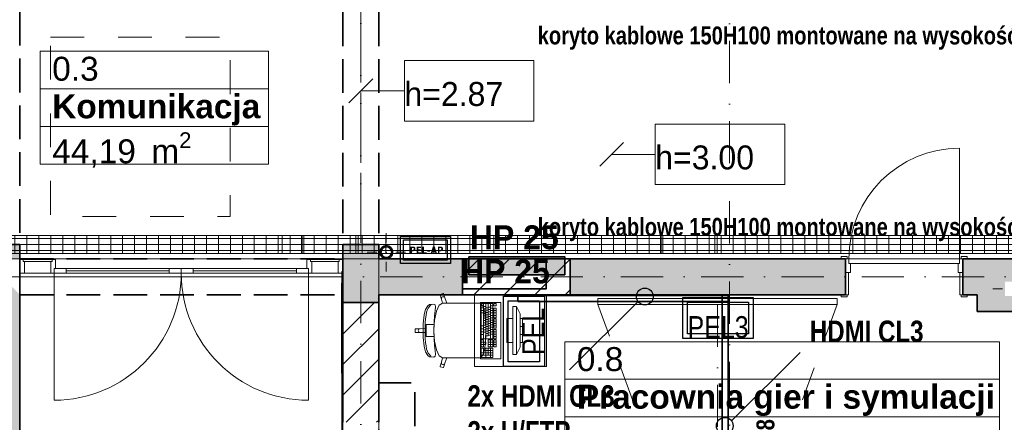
# Model space of a CAD drawing. Header units: millimetres. Extents: x 82175 to 237000, y 24756 to 471700.
# Tile 198 of 256: x 107440 to 115666, y 377434 to 380799. Entities that reach past the tile are written whole.
import ezdxf
from ezdxf.enums import TextEntityAlignment as Align
from ezdxf.lldxf.tags import DXFTag

# ---------------------------------------------------------------- set-up
doc = ezdxf.new("R2010")
doc.units = ezdxf.units.MM
for name, pattern in [('Krawędzie ukryte', [3.912222, 2.822222, -1.09]), ('Kropki i Kreski', [6.702778, 3.527778, -1.763889, 0, -1.411111]), ('Przerywana', [5.644444, 2.822222, -2.822222])]:
    doc.linetypes.add(name, pattern=pattern)
for name, color, linetype, lineweight in [('!! kanał podpoaraperowy z gniazdami', 6, 'Continuous', 35), ('#_EL - opis', 7, 'Continuous', 20), ('#EL-IT', 4, 'Continuous', 35), ('2DE_PRO_Cblf304L', 30, 'Continuous', 15), ('CP_DETAL', 33, 'Continuous', 9), ('\xa0♦EL - Gniazda', 1, 'Continuous', 35), ('\xa0♦IT - HDMI', 1, 'Continuous', 35), ('\xa0♦IT - opis', 3, 'SOLID', 30)]:
    doc.layers.add(name, color=color, linetype=linetype, lineweight=lineweight)
for name, color, linetype in [('#EL - PELAP', 196, 'Continuous'), ('#EL - Teletechnika', 3, 'Continuous'), ('- strefy pomieszczeń', 8, 'Continuous'), ('2D - Ogólne', 8, 'Continuous'), ('Drzwi Archicad', 8, 'Continuous'), ('Instalacje - Went_Klim', 8, 'Continuous'), ('Instalacje - Wod_Kan', 8, 'Continuous'), ('Konstrukcja - Belki', 8, 'Continuous'), ('Konstrukcja - Siatka mod', 8, 'Continuous'), ('Konstrukcja - Stropy', 8, 'Continuous'), ('Konstrukcja - Ściany działowe', 8, 'Continuous'), ('Konstrukcja - Ściany nośne wew..P', 8, 'Continuous'), ('Opisy - Etykiety', 8, 'Continuous'), ('Opisy - Tekst', 8, 'Continuous'), ('PIONY INST', 8, 'Continuous'), ('Wnętrze - Umeblowanie', 8, 'Continuous')]:
    doc.layers.add(name, color=color, linetype=linetype)
doc.styles.add('CP_ATTR', font='ARIAL.TTF')
doc.styles.add('OP_100', font='ARIALN.TTF', dxfattribs={"width": 0.8, "height": 20})
doc.styles.get("Standard").update_dxf_attribs({"font": 'arial.ttf'})
doc.styles.add('STYL_AUTOMATYCZNY_1', font='arial.ttf')
doc.styles.add('STYL_AUTOMATYCZNY_2', font='arial.ttf')
doc.styles.add('STYL_AUTOMATYCZNY_5', font='txt')
doc.styles.add('STYL_AUTOMATYCZNY_9', font='txt')
tags = doc.linetypes.add('SOLID', pattern=[10, 10, 0]).pattern_tags.tags
tags[6:7] = [DXFTag(74, 4), DXFTag(75, 0), DXFTag(340, '0'), DXFTag(46, 0.0), DXFTag(50, 0.0), DXFTag(44, 0.0), DXFTag(45, 0.0)]
tags[4:5] = [DXFTag(74, 4), DXFTag(75, 0), DXFTag(340, '0'), DXFTag(46, 0.0), DXFTag(50, 0.0), DXFTag(44, 0.0), DXFTag(45, 0.0)]
pattern_1 = [(45, (-135208.59, 662558.78), (-127.27922, 127.27922), [])]

# ---------------------------------------------------------------- blocks, each defined once
blk = doc.blocks.new('PEl 2')
at = {"layer": '#EL - Teletechnika', "color": 1, "lineweight": 30}
blk.add_lwpolyline([(53978.4, 11970.9), (53390.4, 11970.9), (53390.4, 12311.9), (53978.4, 12311.9)], close=True, dxfattribs=at)
at = {"layer": '#EL - Teletechnika', "color": 7, "lineweight": 30}
blk.add_lwpolyline([(53939, 12010.2), (53429.7, 12010.2), (53429.7, 12272.5), (53939, 12272.5)], close=True, dxfattribs=at)
at = {"layer": '#EL - Teletechnika', "color": 1, "insert": (53684.4, 12064.5), "char_height": 20.791, "attachment_point": 5, "line_spacing_factor": 0.4}
blk.add_mtext('\\fArial Narrow|b0|i0;{\\H8.7679950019x;\\A1;PEL}\\A1;\\fTahoma|b1|i0|c238;\\P', dxfattribs=at)
blk = doc.blocks.new('pel3')
at = {"layer": '#EL - Teletechnika', "color": 1, "lineweight": 30}
blk.add_lwpolyline([(294, 0), (-294, 0), (-294, 341), (294, 341)], close=True, dxfattribs=at)
at = {"layer": '#EL - Teletechnika', "color": 7, "lineweight": 30}
blk.add_lwpolyline([(254.6, 39.3), (-254.6, 39.3), (-254.6, 301.7), (254.6, 301.7)], close=True, dxfattribs=at)
at = {"layer": '#EL - Teletechnika', "color": 1, "insert": (0, 93.7), "char_height": 20.791, "attachment_point": 5, "line_spacing_factor": 0.4}
blk.add_mtext('\\fArial Narrow|b0|i0;{\\H8.7679950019x;\\A1;PEL3}\\A1;\\fTahoma|b1|i0|c238;\\P', dxfattribs=at)
blk = doc.blocks.new('16C009C')
blk.add_lwpolyline([(-39.6, -170.5), (-404.1, -170.5), (-404.1, 0), (-39.6, 0)], close=True)
at = {"insert": (-72.6, -86.7), "char_height": 60, "width": 184.866, "attachment_point": 6}
blk.add_mtext('\\fTahoma|b1|i0|c238;\\A1;PEL-AP', dxfattribs=at)
blk = doc.blocks.new('pel-ap')
at = {"layer": '#EL - PELAP', "color": 2}
blk.add_lwpolyline([(208.5, -209.4), (-209.7, -209.4), (-209.7, 14.9), (208.5, 14.9)], close=True, dxfattribs=at)
at = {"layer": '#EL - PELAP', "color": 2, "rotation": 359.9999999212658}
blk.add_blockref('16C009C', (221.2, -12), dxfattribs=at)
blk = doc.blocks.new('2Dcblfmark100')
at = {"color": 3}
for p, q in [((-10, -50), (-10, 50)), ((10, -50), (10, 50))]:
    blk.add_line(p, q, dxfattribs=at)
blk = doc.blocks.new('2dcblf_korcf105v_b150_h105_5dp5760')
at = {"layer": 'CP_DETAL'}
h = blk.add_hatch(dxfattribs=at)
h.set_pattern_fill('_USER', color=256, scale=100, angle=90, style=0, pattern_type=0)
h.set_pattern_definition([(90, (-3e-14, 0), (-100, 6e-15), [])])
h.paths.add_polyline_path([(0, 75), (12170, 75), (12170, -75), (0, -75)])
for p, q in [((0, 75), (12170, 75)), ((12170, -75), (12170, 75)), ((0, -75), (12170, -75))]:
    blk.add_line(p, q)
for p, q in [((12170, 50), (0, 50)), ((0, 0), (12170, 0)), ((12170, -50), (0, -50))]:
    blk.add_line(p, q, dxfattribs=at)
at = {"yscale": 1.5}
for p in [(3000, 0), (6000, 0), (9000, 0), (12000, 0)]:
    blk.add_blockref('2Dcblfmark100', p, dxfattribs=at)
at = {"linetype": 'ByBlock', "style": 'CP_ATTR', "flags": 9}
for tag in ['NAME', 'NUMBER', 'GROUP', 'ORDER-NO', 'PRODUCER', 'COUPLERS', 'MOUNTDIST', 'MOUNTINGS', 'OTHER', 'WEIGHT', 'DIVIDER', 'COVER']:
    blk.add_attdef(tag, text='', height=0.00005, dxfattribs=at).set_placement((-0.1, 0), align=Align.MIDDLE_LEFT)

msp = doc.modelspace()

# ---------------------------------------------------------------- hatches: boundary and pattern name
at = {"linetype": 'Continuous', "lineweight": 25}
msp.add_hatch(color=8, dxfattribs=at).paths.add_polyline_path([(111193.7, 378817.3), (111193.7, 378667.3), (111993.7, 378667.3), (111993.7, 378817.3)])
at = {"layer": 'Instalacje - Wod_Kan', "linetype": 'Continuous', "lineweight": 13}
h = msp.add_hatch(color=8, dxfattribs=at)
h.paths.add_polyline_path([(110503, 378911, 0.414214), (110448, 378856, 0.414214), (110503, 378801, 0.414214), (110558, 378856, 0.414214)])
h.paths.add_polyline_path([(110503, 378811, -1), (110503, 378901, -1)], flags=0)
at = {"layer": 'Konstrukcja - Ściany nośne wew..P', "linetype": 'Continuous', "lineweight": 13}
for points in [[(107140, 378921), (107140, 378801), (107440, 378801), (107440, 378921)], [(110440, 378921), (110140, 378921), (110140, 378801), (110440, 378801)], [(107440, 378501), (107140, 378801), (107140, 378501)], [(110139.8, 378501), (111138.9, 378501), (111138.9, 378801), (110139.8, 378801)], [(112038.9, 378801), (112038.9, 378501), (114340, 378501), (114340, 378801)], [(115440, 378801), (115320, 378801), (115320, 378501), (115440, 378501)], [(107140, 378501), (107140, 372951), (107440, 372951), (107440, 378501)], [(110440, 378501), (110140, 378501), (110140, 378434.3), (110440, 378434.3)]]:
    msp.add_hatch(color=8, dxfattribs=at).paths.add_polyline_path(points)
h = msp.add_hatch(dxfattribs=at)
h.set_pattern_fill('Bloczki_ceramiczne_0002', color=8, style=0, pattern_type=2)
h.set_pattern_definition(pattern_1)
h.paths.add_polyline_path([(111138.9, 378801), (111138.9, 378501), (112038.9, 378501), (112038.9, 378801)])
h = msp.add_hatch(color=8, dxfattribs=at)
h.paths.add_polyline_path([(116270, 378801), (115440, 378801), (115440, 378361), (116220, 378361), (116220, 378491), (115992.4, 378491), (115992.4, 378611), (116242.4, 378611), (116242.4, 378511.1), (116270, 378511.1)])
h.paths.add_polyline_path([(115671.2, 378611), (115791.2, 378611), (115791.2, 378491), (115671.2, 378491)], flags=0)
h = msp.add_hatch(dxfattribs=at)
h.set_pattern_fill('Bloczki_ceramiczne_0002', color=8, style=0, pattern_type=2)
h.set_pattern_definition(pattern_1)
h.paths.add_polyline_path([(110140, 378434.3), (110140, 377434.3), (110440, 377434.3), (110440, 378434.3)])

# ---------------------------------------------------------------- linework, layer by layer
at = {"layer": '!! kanał podpoaraperowy z gniazdami'}
for points in [[(113358.2, 378494.6), (111602.8, 378494.6), (111602.8, 378444.6), (113358.2, 378444.6)], [(113308, 378494.5), (113308, 375695.5), (113358, 375695.5), (113358, 378494.5)]]:
    msp.add_lwpolyline(points, close=True, dxfattribs=at)
at = {"layer": '- strefy pomieszczeń', "color": 8, "linetype": 'Continuous', "lineweight": 13, "ltscale": 100}
for p, q in [((107611.5, 380534.9), (109518.7, 380534.9)), ((107611.5, 380220.6), (107611.5, 380534.9)), ((109518.7, 380534.9), (109518.7, 380220.6)), ((109518.7, 380220.6), (107611.5, 380220.6)), ((107611.5, 380220.6), (109518.7, 380220.6)), ((107611.5, 379906.3), (107611.5, 380220.6)), ((109518.7, 380220.6), (109518.7, 379906.3)), ((109518.7, 379906.3), (107611.5, 379906.3)), ((107611.5, 379906.3), (109518.7, 379906.3)), ((107611.5, 379592), (107611.5, 379906.3)), ((109518.7, 379906.3), (109518.7, 379592)), ((109518.7, 379592), (107611.5, 379592)), ((111994.7, 378108.2), (115624.8, 378108.2)), ((111994.7, 377793.9), (111994.7, 378108.2)), ((115624.8, 378108.2), (115624.8, 377793.9)), ((115624.8, 377793.9), (111994.7, 377793.9)), ((111994.7, 377793.9), (115624.8, 377793.9)), ((111994.7, 377479.6), (111994.7, 377793.9)), ((115624.8, 377793.9), (115624.8, 377479.6)), ((115624.8, 377479.6), (111994.7, 377479.6)), ((111994.7, 377479.6), (115624.8, 377479.6)), ((111994.7, 377165.4), (111994.7, 377479.6)), ((115624.8, 377479.6), (115624.8, 377165.4))]:
    msp.add_line(p, q, dxfattribs=at)
at = {"color": 8, "linetype": 'Continuous', "lineweight": 35, "ltscale": 100, "flags": 128}
for points in [[(112038.9, 378801), (111138.9, 378801)], [(115320, 378501), (115320, 378801)], [(111138.9, 378501), (112038.9, 378501)], [(110140, 378434.3), (110140, 377434.3)], [(110440, 377434.3), (110440, 378434.3)]]:
    msp.add_lwpolyline(points, dxfattribs=at)
msp.add_lwpolyline([(111193.7, 378817.3), (111193.7, 378667.3), (111993.7, 378667.3), (111993.7, 378817.3)], close=True, dxfattribs=at)
at = {"layer": '2D - Ogólne', "color": 8, "linetype": 'Przerywana', "lineweight": 15, "ltscale": 100}
for p in [(112269.7, 378418.9), (114269.7, 378418.9)]:
    msp.add_line(p, (113269.7, 375671.4), dxfattribs=at)
at = {"layer": '2D - Ogólne', "color": 8, "linetype": 'Kropki i Kreski', "lineweight": 15, "ltscale": 100}
msp.add_line((113269.7, 378418.6), (113269.7, 375671.4), dxfattribs=at)
at = {"layer": '2D - Ogólne', "color": 8, "linetype": 'Przerywana', "lineweight": 13, "ltscale": 100, "flags": 128}
msp.add_lwpolyline([(107697.5, 380653.4), (109197.5, 380653.4), (109197.5, 379153.4), (107697.5, 379153.4)], close=True, dxfattribs=at)
at = {"layer": '2D - Ogólne', "color": 8, "linetype": 'Continuous', "lineweight": 35, "ltscale": 100, "flags": 128}
msp.add_lwpolyline([(111138.9, 378551), (111138.9, 378801), (111838.9, 378801), (111838.9, 378551)], close=True, dxfattribs=at)
at = {"layer": 'Drzwi Archicad', "color": 8, "linetype": 'Continuous', "lineweight": 13, "ltscale": 100}
for p, q in [((115292, 378801), (115292, 379725)), ((107439.8, 378796), (107469.8, 378796)), ((107439.8, 378681), (107439.8, 378796)), ((107469.8, 378796), (107469.8, 378778)), ((107469.8, 378778), (107479.8, 378778)), ((107479.8, 378778), (107479.8, 378681)), ((107479.8, 378778), (107699.8, 378778)), ((107699.8, 378681), (107699.8, 378778)), ((107699.8, 378778), (107709.8, 378778)), ((107709.8, 378778), (107709.8, 378796)), ((107709.8, 378796), (107739.8, 378796)), ((107739.8, 378796), (107739.8, 378721)), ((109839.8, 378721), (109839.8, 378796)), ((109839.8, 378796), (109869.8, 378796)), ((109869.8, 378796), (109869.8, 378778)), ((109869.8, 378778), (109879.8, 378778)), ((109879.8, 378778), (109879.8, 378681)), ((110099.8, 378778), (109879.8, 378778)), ((110099.8, 378681), (110099.8, 378778)), ((110099.8, 378778), (110109.8, 378778)), ((110109.8, 378778), (110109.8, 378796)), ((110109.8, 378796), (110139.8, 378796)), ((110139.8, 378796), (110139.8, 378681)), ((114368, 378801), (114340, 378801)), ((114340, 378801), (114340, 378686)), ((114368, 378761), (114368, 378801)), ((114368, 378801), (115292, 378801)), ((114368, 378761), (114368, 378801)), ((114380, 378761), (114368, 378761)), ((115292, 378761), (114368, 378761)), ((114380, 378686), (114380, 378761)), ((115292, 378761), (115280, 378761)), ((115280, 378761), (115280, 378686)), ((115320, 378801), (115292, 378801)), ((115292, 378801), (115292, 378761)), ((115292, 378801), (115292, 378761)), ((115320, 378686), (115320, 378801)), ((107479.8, 378681), (107439.8, 378681)), ((107699.8, 378681), (107479.8, 378681)), ((107727.8, 378681), (107699.8, 378681)), ((107739.8, 378721), (107727.8, 378721)), ((107727.8, 378721), (107727.8, 378681)), ((107727.8, 378721), (107827.8, 378721)), ((107727.8, 378681), (107727.8, 378721)), ((107727.8, 378681), (107727.8, 377619)), ((107827.8, 378681), (107727.8, 378681)), ((107827.8, 378721), (107827.8, 378681)), ((108689.8, 378701), (107827.8, 378701)), ((108689.8, 378681), (108689.8, 378721)), ((108689.8, 378721), (108789.8, 378721)), ((108789.8, 378681), (108689.8, 378681)), ((108889.8, 378721), (108789.8, 378721)), ((108789.8, 378721), (108789.8, 378681)), ((108789.8, 378721), (108789.8, 378681)), ((108789.8, 378681), (108889.8, 378681)), ((108889.8, 378681), (108889.8, 378721)), ((108889.8, 378701), (109751.8, 378701)), ((109851.8, 378721), (109751.8, 378721)), ((109751.8, 378721), (109751.8, 378681)), ((109751.8, 378681), (109851.8, 378681)), ((109851.8, 378721), (109839.8, 378721)), ((109851.8, 378681), (109851.8, 378721)), ((109851.8, 378681), (109851.8, 378721)), ((109851.8, 378681), (109851.8, 377619)), ((109879.8, 378681), (109851.8, 378681)), ((110099.8, 378681), (109879.8, 378681)), ((110139.8, 378681), (110099.8, 378681)), ((114340, 378686), (114380, 378686)), ((115280, 378686), (115320, 378686))]:
    msp.add_line(p, q, dxfattribs=at)
at = {"layer": 'Drzwi Archicad', "color": 8, "linetype": 'Continuous', "lineweight": 18, "ltscale": 100}
for p, q in [((114303, 378801), (114303, 378820)), ((114303, 378820), (114353, 378820)), ((114353, 378820), (114353, 378801)), ((115307, 378820), (115357, 378820)), ((115307, 378801), (115307, 378820)), ((115357, 378820), (115357, 378801)), ((114353, 378801), (114303, 378801)), ((115357, 378801), (115307, 378801)), ((114340, 378501), (114340, 378686)), ((114340, 378686), (114365, 378686)), ((114365, 378686), (114365, 378501)), ((115295, 378501), (115295, 378686)), ((115295, 378686), (115320, 378686)), ((115320, 378686), (115320, 378501)), ((114303, 378482), (114303, 378501)), ((114303, 378501), (114353, 378501)), ((114365, 378501), (114340, 378501)), ((114353, 378501), (114353, 378482)), ((115320, 378501), (115295, 378501)), ((115307, 378501), (115357, 378501)), ((115307, 378482), (115307, 378501)), ((115357, 378501), (115357, 378482)), ((114353, 378482), (114303, 378482)), ((115357, 378482), (115307, 378482))]:
    msp.add_line(p, q, dxfattribs=at)
at = {"layer": 'Drzwi Archicad', "color": 8, "linetype": 'Continuous', "lineweight": 35, "ltscale": 100}
for p, q in [((107439.8, 378796), (107439.8, 378801)), ((107439.8, 378681), (107439.8, 378796)), ((107439.8, 378681), (107439.8, 378796)), ((110139.8, 378796), (110139.8, 378801)), ((110139.8, 378681), (110139.8, 378796)), ((110139.8, 378681), (110139.8, 378796)), ((114340, 378801), (114303, 378801)), ((114340, 378801), (114303, 378801)), ((114340, 378801), (114340, 378686)), ((114340, 378801), (114340, 378686)), ((115320, 378801), (115320, 378686)), ((115320, 378801), (115320, 378686)), ((115320, 378801), (115357, 378801)), ((115320, 378801), (115357, 378801)), ((107439.8, 378501), (107439.8, 378681)), ((110139.8, 378501), (110139.8, 378681)), ((114340, 378686), (114340, 378501)), ((114340, 378686), (114340, 378501)), ((115320, 378686), (115320, 378501)), ((115320, 378686), (115320, 378501)), ((114340, 378501), (114303, 378501)), ((114340, 378501), (114303, 378501)), ((115320, 378501), (115357, 378501)), ((115320, 378501), (115357, 378501))]:
    msp.add_line(p, q, dxfattribs=at)
at = {"layer": 'Drzwi Archicad', "color": 8, "linetype": 'Continuous', "lineweight": 13, "ltscale": 100, "flags": 128}
for points in [[(107709.8, 378796), (107469.8, 378796), (107469.8, 378778), (107709.8, 378778)], [(107699.8, 378778), (107479.8, 378778), (107479.8, 378681), (107699.8, 378681)], [(109869.8, 378796), (110109.8, 378796), (110109.8, 378778), (109869.8, 378778)], [(110099.8, 378681), (109879.8, 378681), (109879.8, 378778), (110099.8, 378778)], [(108689.8, 378701), (107827.8, 378701), (107827.8, 378721), (108689.8, 378721)], [(108689.8, 378681), (107827.8, 378681), (107827.8, 378701), (108689.8, 378701)], [(108889.8, 378701), (109751.8, 378701), (109751.8, 378721), (108889.8, 378721)], [(108889.8, 378681), (109751.8, 378681), (109751.8, 378701), (108889.8, 378701)]]:
    msp.add_lwpolyline(points, close=True, dxfattribs=at)
at = {"layer": 'Drzwi Archicad', "color": 8, "linetype": 'Continuous', "lineweight": 13, "ltscale": 100}
for centre, radius, start, end in [((115292, 378801), 924, 90, 180), ((107727.8, 378681), 1062, 270, 0), ((109851.8, 378681), 1062, 180, 270)]:
    msp.add_arc(centre, radius, start, end, dxfattribs=at)
at = {"layer": 'Instalacje - Went_Klim', "color": 8, "linetype": 'Krawędzie ukryte', "lineweight": 35, "ltscale": 100, "flags": 128}
msp.add_lwpolyline([(110440, 377764.2), (110440, 376364.2), (110740, 376364.2), (110740, 377764.2)], close=True, dxfattribs=at)
at = {"layer": 'Instalacje - Wod_Kan', "color": 8, "linetype": 'Continuous', "lineweight": 0, "ltscale": 100}
for p, q in [((110503, 378936), (110503, 379016)), ((110423, 378856), (110343, 378856)), ((110583, 378856), (110663, 378856)), ((110503, 378776), (110503, 378696))]:
    msp.add_line(p, q, dxfattribs=at)
at = {"layer": 'Instalacje - Wod_Kan', "color": 8, "linetype": 'Continuous', "lineweight": 25, "ltscale": 100, "flags": 128}
msp.add_lwpolyline([(110503, 378911, 0.414214), (110448, 378856, 0.414214), (110503, 378801, 0.414214), (110558, 378856, 0.414214)], format="xyb", close=True, dxfattribs=at)
at = {"layer": 'Instalacje - Wod_Kan', "color": 8, "linetype": 'Continuous', "lineweight": 35, "ltscale": 100, "flags": 128}
msp.add_lwpolyline([(110503, 378811, -1), (110503, 378901, -1)], format="xyb", close=True, dxfattribs=at)
at = {"layer": 'Instalacje - Wod_Kan', "color": 8, "linetype": 'Continuous', "lineweight": 0, "ltscale": 100}
msp.add_point((110503, 378856), dxfattribs=at)
at = {"layer": 'Konstrukcja - Belki', "color": 8, "linetype": 'Krawędzie ukryte', "lineweight": 35, "ltscale": 100}
for p, q in [((107440, 380865.3), (107440, 378921)), ((110140, 380861), (110140, 378921)), ((110440, 380861), (110440, 378921)), ((107140, 378921), (107440, 378921)), ((110140, 378921), (110440, 378921)), ((107439.8, 378801), (110139.8, 378801)), ((107439.8, 378501), (107439.8, 378801)), ((110139.8, 378501), (110139.8, 378801)), ((107439.8, 378501), (110139.8, 378501))]:
    msp.add_line(p, q, dxfattribs=at)
at = {"layer": 'Konstrukcja - Belki', "color": 8, "linetype": 'Kropki i Kreski', "lineweight": 13, "ltscale": 100}
for p, q in [((110290, 380861), (110290, 378921)), ((107439.8, 378651), (110139.8, 378651))]:
    msp.add_line(p, q, dxfattribs=at)
at = {"layer": 'Konstrukcja - Siatka mod', "color": 8, "linetype": 'Kropki i Kreski', "lineweight": 13, "ltscale": 100}
for p, q in [((110290, 389341.7), (110290, 372372.2)), ((113370, 389337), (113370, 372372.2)), ((93022.5, 378651), (122467, 378651))]:
    msp.add_line(p, q, dxfattribs=at)
at = {"layer": 'Konstrukcja - Stropy', "color": 8, "linetype": 'Continuous', "lineweight": 13, "ltscale": 100, "flags": 128}
for points in [[(122160, 386231), (95620, 386231), (95620, 383629.8), (95620, 380812.4), (95620, 378499), (95620, 373751), (107140, 373751), (107140, 378801), (110440, 378801), (110440, 373751), (122160, 373751)], [(107440, 377203), (108740, 377203), (108740, 377104.2), (110140, 377104.2), (110140, 378801), (107440, 378801)]]:
    msp.add_lwpolyline(points, close=True, dxfattribs=at)
at = {"layer": 'Konstrukcja - Ściany działowe', "color": 8, "linetype": 'Continuous', "lineweight": 20, "ltscale": 100, "flags": 128}
for points in [[(110130.4, 378695.6), (110128.7, 378501.1), (110130.5, 377181.6)], [(110140.4, 378695.5), (110130.4, 378695.6)], [(110140.4, 378695.5), (110138.7, 378501), (110140.5, 377181.6)]]:
    msp.add_lwpolyline(points, dxfattribs=at)
at = {"layer": 'Konstrukcja - Ściany nośne wew..P', "color": 8, "linetype": 'Continuous', "lineweight": 35, "ltscale": 100}
for p, q in [((107439.8, 378796), (107439.8, 378801)), ((107439.8, 378681), (107439.8, 378796)), ((110139.8, 378796), (110139.8, 378801)), ((110139.8, 378681), (110139.8, 378796)), ((111138.9, 378801), (111138.9, 378501)), ((112038.9, 378801), (112038.9, 378501)), ((114340, 378801), (114303, 378801)), ((114340, 378801), (114340, 378686)), ((115320, 378801), (115357, 378801)), ((107439.8, 378501), (107439.8, 378681)), ((110139.8, 378501), (110139.8, 378681)), ((114340, 378686), (114340, 378501)), ((114340, 378501), (114303, 378501)), ((115320, 378501), (115357, 378501)), ((110140, 378434.3), (110440, 378434.3))]:
    msp.add_line(p, q, dxfattribs=at)
at = {"layer": 'Konstrukcja - Ściany nośne wew..P', "color": 8, "linetype": 'Continuous', "lineweight": 35, "ltscale": 100, "flags": 128}
for points in [[(107440, 378921), (107140, 378921)], [(107440, 378801), (107440, 378921)], [(110140, 378921), (110140, 378801)], [(110440, 378921), (110140, 378921)], [(110440, 378801), (110440, 378921)], [(110140, 378801), (110139.8, 378801)], [(111138.9, 378801), (110440, 378801)], [(114340, 378801), (112038.9, 378801)], [(115440, 378801), (115320, 378801)], [(116270, 378801), (115440, 378801)], [(107440, 373401), (107440, 378501)], [(110139.8, 378501), (110140, 378501)], [(110140, 378501), (110140, 378434.3)], [(110440, 378501), (111138.9, 378501)], [(110440, 378434.3), (110440, 378501)], [(112038.9, 378501), (114340, 378501)], [(115320, 378501), (115440, 378501)], [(115440, 378501), (115440, 378361)], [(115440, 378361), (116220, 378361)]]:
    msp.add_lwpolyline(points, dxfattribs=at)
at = {"layer": 'Opisy - Etykiety', "color": 8, "linetype": 'Continuous', "lineweight": 13, "ltscale": 100}
for p, q in [((111735.9, 380456.8), (110654.1, 380456.8)), ((110654.1, 380456.8), (110654.1, 379950.9)), ((111735.9, 379950.9), (111735.9, 380456.8)), ((110390, 380303.9), (110190, 380103.9)), ((110290, 380203.9), (110654.1, 380203.9)), ((110654.1, 379950.9), (111735.9, 379950.9)), ((113831.5, 379926.7), (112749.7, 379926.7)), ((112749.7, 379926.7), (112749.7, 379420.7)), ((113831.5, 379420.7), (113831.5, 379926.7)), ((112485.6, 379773.7), (112285.6, 379573.7)), ((112385.6, 379673.7), (112749.7, 379673.7)), ((112749.7, 379420.7), (113831.5, 379420.7))]:
    msp.add_line(p, q, dxfattribs=at)
at = {"layer": 'PIONY INST', "color": 8, "linetype": 'Continuous', "lineweight": 0, "ltscale": 100}
msp.add_line((115651.2, 378551), (115571.2, 378551), dxfattribs=at)
at = {"layer": 'Wnętrze - Umeblowanie', "color": 8, "linetype": 'Continuous', "lineweight": 13, "ltscale": 100}
for p, q in [((110954.1, 378503.6), (110952.2, 378499.8)), ((110952.2, 378499.8), (110963.6, 378464.4)), ((110976.9, 378511), (110954.1, 378503.6)), ((110980.6, 378509.1), (110976.9, 378511)), ((110992, 378473.7), (110980.6, 378509.1)), ((110851, 378408.6), (110831, 378377.6)), ((110864.2, 378419.1), (110851, 378408.6)), ((110863.5, 378400.8), (110869.6, 378409.8)), ((110900.3, 378422.4), (110864.2, 378419.1)), ((110869.6, 378409.8), (110874.8, 378416.1)), ((110874.8, 378416.1), (110877.4, 378419.8)), ((110911.9, 378415.7), (110900.3, 378422.4)), ((110914.9, 378398.5), (110911.9, 378415.7)), ((110945.4, 378412.9), (110921.6, 378363.2)), ((110973.3, 378430.2), (110945.4, 378412.9)), ((110964.5, 378475.9), (110962.9, 378470.2)), ((110962.9, 378470.2), (110963.6, 378464.4)), ((110963.6, 378464.4), (110973.3, 378430.2)), ((110968.1, 378480.5), (110964.5, 378475.9)), ((110973.2, 378483.4), (110968.1, 378480.5)), ((110979, 378484.1), (110973.2, 378483.4)), ((110973.5, 378430.3), (110973.3, 378430.2)), ((110973.5, 378430.3), (111007.7, 378430.3)), ((110984.6, 378482.5), (110979, 378484.1)), ((110989.2, 378478.8), (110984.6, 378482.5)), ((110992, 378473.7), (110989.2, 378478.8)), ((111007.7, 378430.3), (110992, 378473.7)), ((111216.8, 378430.3), (111007.7, 378430.3)), ((111252.9, 378430.3), (111216.8, 378430.3)), ((111284, 378430.3), (111252.9, 378430.3)), ((111292.6, 378425.8), (111284, 378430.3)), ((111313.7, 378399), (111292.6, 378425.8)), ((111294.8, 378426.2), (111294.8, 378132.5)), ((111391.8, 378426.2), (111294.8, 378426.2)), ((111314.2, 378426.2), (111314.2, 378132.5)), ((111333.6, 378426.2), (111333.6, 378132.5)), ((111353, 378426.2), (111353, 378157)), ((111372.4, 378426.2), (111372.4, 378132.5)), ((111391.8, 378132.5), (111391.8, 378426.2)), ((111401.5, 378426.2), (111401.5, 378406.7)), ((111420.9, 378426.2), (111401.5, 378426.2)), ((111420.9, 378406.7), (111420.9, 378426.2)), ((110818.9, 378331.7), (110811.9, 378258.5)), ((110823.7, 378357.6), (110818.9, 378331.7)), ((110831, 378377.6), (110823.7, 378357.6)), ((110830.8, 378299.6), (110834.5, 378329.6)), ((110834.5, 378329.6), (110839.5, 378355.5)), ((110839.5, 378355.5), (110845.7, 378375.9)), ((110845.7, 378375.9), (110853.4, 378389.1)), ((110853.4, 378389.1), (110863.5, 378400.8)), ((110921.6, 378363.2), (110905.8, 378288.8)), ((110906.5, 378324.3), (110912.3, 378369.6)), ((110912.3, 378369.6), (110914.9, 378398.5)), ((111294.8, 378392), (111314.2, 378392)), ((111294.8, 378369.9), (111314.2, 378369.9)), ((111294.8, 378347.9), (111314.2, 378347.9)), ((111314.6, 378396.8), (111313.7, 378399)), ((111314.2, 378401.8), (111333.6, 378401.8)), ((111314.2, 378382.2), (111333.6, 378382.2)), ((111314.2, 378362.6), (111333.6, 378362.6)), ((111314.2, 378343), (111333.6, 378343)), ((111325.3, 378350.9), (111314.6, 378396.8)), ((111332.4, 378282.1), (111325.3, 378350.9)), ((111333.6, 378392), (111353, 378392)), ((111333.6, 378372.4), (111353, 378372.4)), ((111333.6, 378352.8), (111353, 378352.8)), ((111333.6, 378333.2), (111353, 378333.2)), ((111353, 378396.9), (111372.4, 378396.9)), ((111353, 378377.3), (111372.4, 378377.3)), ((111353, 378357.7), (111372.4, 378357.7)), ((111353, 378338.1), (111372.4, 378338.1)), ((111372.4, 378406.7), (111391.8, 378406.7)), ((111372.4, 378387.1), (111391.8, 378387.1)), ((111372.4, 378367.5), (111391.8, 378367.5)), ((111372.4, 378347.9), (111391.8, 378347.9)), ((111372.4, 378328.3), (111391.8, 378328.3)), ((111401.5, 378406.7), (111420.9, 378406.7)), ((111401.5, 378387.1), (111401.5, 378308.7)), ((111420.9, 378387.1), (111401.5, 378387.1)), ((111401.5, 378367.5), (111420.9, 378367.5)), ((111401.5, 378347.9), (111420.9, 378347.9)), ((111401.5, 378328.3), (111420.9, 378328.3)), ((111420.9, 378308.7), (111420.9, 378387.1)), ((111560, 378401), (111560, 378001)), ((111590, 378401), (111560, 378401)), ((111590, 378001), (111590, 378401)), ((111590, 378401), (111620, 378341)), ((111620, 378341), (111620, 378061)), ((110811.9, 378258.5), (110809.8, 378201)), ((110826.8, 378233.8), (110828.3, 378267.1)), ((110828.3, 378267.1), (110830.8, 378299.6)), ((110864.7, 378251.4), (110834.7, 378251.4)), ((110834.7, 378251.4), (110834.7, 378217.9)), ((110903.4, 378251.4), (110864.7, 378251.4)), ((110899.5, 378201), (110901.8, 378273.3)), ((110903.4, 378251.4), (110900.2, 378201)), ((110901.8, 378273.3), (110906.5, 378324.3)), ((110905.8, 378288.8), (110903.4, 378251.4)), ((111314.2, 378323.4), (111333.6, 378323.4)), ((111314.2, 378303.9), (111333.6, 378303.9)), ((111314.2, 378284.3), (111333.6, 378284.3)), ((111314.2, 378264.7), (111333.6, 378264.7)), ((111314.2, 378245.1), (111333.6, 378245.1)), ((111332.5, 378281.1), (111332.4, 378282.1)), ((111335, 378201), (111332.5, 378281.1)), ((111333.6, 378313.6), (111353, 378313.6)), ((111333.6, 378294.1), (111353, 378294.1)), ((111333.6, 378274.5), (111353, 378274.5)), ((111333.6, 378254.9), (111353, 378254.9)), ((111353, 378318.5), (111372.4, 378318.5)), ((111353, 378299), (111372.4, 378299)), ((111353, 378279.4), (111372.4, 378279.4)), ((111353, 378259.8), (111372.4, 378259.8)), ((111372.4, 378308.7), (111391.8, 378308.7)), ((111372.4, 378289.2), (111391.8, 378289.2)), ((111372.4, 378269.6), (111391.8, 378269.6)), ((111372.4, 378250), (111391.8, 378250)), ((111401.5, 378308.7), (111420.9, 378308.7)), ((111401.5, 378299), (111401.5, 378220.6)), ((111420.9, 378299), (111401.5, 378299)), ((111401.5, 378279.4), (111420.9, 378279.4)), ((111401.5, 378259.8), (111420.9, 378259.8)), ((111420.9, 378220.6), (111420.9, 378299)), ((111510, 378301), (111510, 378101)), ((111560, 378301), (111510, 378301)), ((111560, 378101), (111560, 378301)), ((111620, 378301), (111620, 378101)), ((111640, 378301), (111620, 378301)), ((111640, 378101), (111640, 378301)), ((110748, 378216.1), (110745, 378213.1)), ((110745, 378213.1), (110745, 378201)), ((110745, 378189), (110745, 378201)), ((110748, 378185.9), (110745, 378189)), ((110784.9, 378216.1), (110748, 378216.1)), ((110784.9, 378185.9), (110748, 378185.9)), ((110771.1, 378206.8), (110769.9, 378201)), ((110771.1, 378195.3), (110769.9, 378201)), ((110774.3, 378211.7), (110771.1, 378206.8)), ((110774.3, 378190.4), (110771.1, 378195.3)), ((110779.2, 378215), (110774.3, 378211.7)), ((110779.2, 378187.1), (110774.3, 378190.4)), ((110784.9, 378216.1), (110779.2, 378215)), ((110784.9, 378185.9), (110779.2, 378187.1)), ((110834.7, 378217.9), (110784.9, 378216.1)), ((110834.7, 378184.1), (110784.9, 378185.9)), ((110811.9, 378143.5), (110809.8, 378201)), ((110826.4, 378201), (110826.8, 378233.8)), ((110826.4, 378201), (110826.8, 378168.3)), ((110826.8, 378168.3), (110828.3, 378134.9)), ((110834.7, 378217.9), (110834.7, 378201)), ((110834.7, 378184.1), (110834.7, 378201)), ((110834.7, 378150.7), (110834.7, 378184.1)), ((110899.5, 378201), (110901.8, 378128.7)), ((110903.4, 378150.7), (110900.2, 378201)), ((111294.8, 378240.2), (111314.2, 378240.2)), ((111294.8, 378215.7), (111314.2, 378215.7)), ((111294.8, 378191.2), (111314.2, 378191.2)), ((111294.8, 378166.8), (111314.2, 378166.8)), ((111314.2, 378225.5), (111333.6, 378225.5)), ((111314.2, 378205.9), (111333.6, 378205.9)), ((111314.2, 378186.4), (111333.6, 378186.4)), ((111335, 378201), (111332.5, 378121)), ((111333.6, 378235.3), (111353, 378235.3)), ((111333.6, 378215.7), (111353, 378215.7)), ((111333.6, 378196.1), (111353, 378196.1)), ((111333.6, 378176.6), (111353, 378176.6)), ((111353, 378240.2), (111372.4, 378240.2)), ((111353, 378220.6), (111372.4, 378220.6)), ((111353, 378201), (111372.4, 378201)), ((111353, 378181.5), (111372.4, 378181.5)), ((111353, 378161.9), (111372.4, 378161.9)), ((111372.4, 378230.4), (111391.8, 378230.4)), ((111372.4, 378210.8), (111391.8, 378210.8)), ((111372.4, 378191.2), (111391.8, 378191.2)), ((111372.4, 378171.7), (111391.8, 378171.7)), ((111401.5, 378240.2), (111420.9, 378240.2)), ((111401.5, 378220.6), (111420.9, 378220.6)), ((111401.5, 378210.8), (111401.5, 378132.5)), ((111420.9, 378210.8), (111401.5, 378210.8)), ((111401.5, 378191.2), (111420.9, 378191.2)), ((111401.5, 378171.7), (111420.9, 378171.7)), ((111420.9, 378132.5), (111420.9, 378210.8)), ((111620, 378234.4), (111640, 378234.4)), ((111620, 378167.7), (111640, 378167.7)), ((110818.9, 378070.3), (110811.9, 378143.5)), ((110828.3, 378134.9), (110830.8, 378102.5)), ((110830.8, 378102.5), (110834.5, 378072.5)), ((110864.7, 378150.7), (110834.7, 378150.7)), ((110903.4, 378150.7), (110864.7, 378150.7)), ((110901.8, 378128.7), (110906.5, 378077.8)), ((110905.8, 378113.3), (110903.4, 378150.7)), ((110921.6, 378038.9), (110905.8, 378113.3)), ((111294.8, 378132.5), (111391.8, 378132.5)), ((111294.8, 378122.7), (111294.8, 378064)), ((111314.2, 378122.7), (111294.8, 378122.7)), ((111294.8, 378103.1), (111314.2, 378103.1)), ((111294.8, 378083.5), (111314.2, 378083.5)), ((111314.2, 378103.1), (111314.2, 378122.7)), ((111333.6, 378103.1), (111314.2, 378103.1)), ((111314.2, 378103.1), (111314.2, 378083.5)), ((111314.2, 378064), (111314.2, 378083.5)), ((111314.2, 378083.5), (111333.6, 378083.5)), ((111332.4, 378119.9), (111325.3, 378051.2)), ((111332.5, 378121), (111332.4, 378119.9)), ((111333.6, 378157), (111353, 378157)), ((111333.6, 378083.5), (111333.6, 378103.1)), ((111353, 378122.7), (111353, 378064)), ((111391.8, 378122.7), (111353, 378122.7)), ((111353, 378103.1), (111391.8, 378103.1)), ((111353, 378083.5), (111391.8, 378083.5)), ((111372.4, 378122.7), (111372.4, 378064)), ((111391.8, 378064), (111391.8, 378122.7)), ((111401.5, 378152.1), (111420.9, 378152.1)), ((111401.5, 378132.5), (111420.9, 378132.5)), ((111401.5, 378122.7), (111401.5, 378064)), ((111420.9, 378122.7), (111401.5, 378122.7)), ((111401.5, 378103.1), (111420.9, 378103.1)), ((111401.5, 378083.5), (111420.9, 378083.5)), ((111420.9, 378064), (111420.9, 378122.7)), ((111510, 378101), (111560, 378101)), ((111620, 378101), (111640, 378101)), ((110823.7, 378044.5), (110818.9, 378070.3)), ((110831, 378024.5), (110823.7, 378044.5)), ((110851, 377993.5), (110831, 378024.5)), ((110834.5, 378072.5), (110839.5, 378046.6)), ((110839.5, 378046.6), (110845.7, 378026.2)), ((110845.7, 378026.2), (110853.4, 378013)), ((110853.4, 378013), (110863.5, 378001.3)), ((110863.5, 378001.3), (110869.6, 377992.3)), ((110906.5, 378077.8), (110912.3, 378032.5)), ((110914.9, 378003.6), (110911.9, 377986.4)), ((110912.3, 378032.5), (110914.9, 378003.6)), ((110945.4, 377989.2), (110921.6, 378038.9)), ((111313.7, 378003.1), (111292.6, 377976.3)), ((111294.8, 378064), (111314.2, 378064)), ((111294.8, 378054.2), (111294.8, 377975.8)), ((111391.8, 378054.2), (111294.8, 378054.2)), ((111294.8, 378015), (111391.8, 378015)), ((111314.6, 378005.2), (111313.7, 378003.1)), ((111314.2, 378054.2), (111314.2, 377995.4)), ((111314.2, 378034.6), (111391.8, 378034.6)), ((111325.3, 378051.2), (111314.6, 378005.2)), ((111333.6, 378054.2), (111333.6, 377975.8)), ((111353, 378064), (111391.8, 378064)), ((111353, 378054.2), (111353, 377995.4)), ((111372.4, 378054.2), (111372.4, 377975.8)), ((111391.8, 377975.8), (111391.8, 378054.2)), ((111401.5, 378064), (111420.9, 378064)), ((111560, 378001), (111590, 378001)), ((111590, 378001), (111620, 378061)), ((110864.2, 377982.9), (110851, 377993.5)), ((110900.3, 377979.6), (110864.2, 377982.9)), ((110869.6, 377992.3), (110874.8, 377986)), ((110874.8, 377986), (110877.4, 377982.3)), ((110911.9, 377986.4), (110900.3, 377979.6)), ((110973.3, 377971.9), (110945.4, 377989.2)), ((110952.2, 377902.3), (110963.6, 377937.7)), ((110962.9, 377931.9), (110963.6, 377937.7)), ((110964.5, 377926.2), (110962.9, 377931.9)), ((110963.6, 377937.7), (110973.3, 377971.9)), ((110968.1, 377921.6), (110964.5, 377926.2)), ((110973.2, 377918.7), (110968.1, 377921.6)), ((110979, 377918), (110973.2, 377918.7)), ((110973.5, 377971.8), (110973.3, 377971.9)), ((110973.5, 377971.8), (111007.7, 377971.8)), ((110984.6, 377919.6), (110979, 377918)), ((110992, 377928.4), (110980.6, 377893)), ((110989.2, 377923.2), (110984.6, 377919.6)), ((110992, 377928.4), (110989.2, 377923.2)), ((111007.7, 377971.8), (110992, 377928.4)), ((111216.8, 377971.8), (111007.7, 377971.8)), ((111252.9, 377971.8), (111216.8, 377971.8)), ((111284, 377971.8), (111252.9, 377971.8)), ((111292.6, 377976.3), (111284, 377971.8)), ((111294.8, 377995.4), (111391.8, 377995.4)), ((111294.8, 377975.8), (111391.8, 377975.8)), ((110954.1, 377898.5), (110952.2, 377902.3)), ((110976.9, 377891), (110954.1, 377898.5)), ((110980.6, 377893), (110976.9, 377891))]:
    msp.add_line(p, q, dxfattribs=at)
at = {"layer": 'Wnętrze - Umeblowanie', "color": 8, "linetype": 'Continuous', "lineweight": 13, "ltscale": 100, "flags": 128}
for points in [[(111840, 378501), (111840, 377901), (111240, 377901), (111240, 378501)], [(111460, 378436), (111290, 378436), (111290, 377966), (111460, 377966)], [(112269.7, 378468.9), (114269.7, 378468.9), (114269.7, 378418.9), (112269.7, 378418.9)]]:
    msp.add_lwpolyline(points, close=True, dxfattribs=at)
at = {"layer": '\xa0♦IT - opis', "color": 7, "linetype": 'Continuous', "lineweight": 0}
for p, q in [((112032.2, 377873.9), (112606.2, 378444.5)), ((113961.3, 378017.1), (113387.3, 377446.6))]:
    msp.add_line(p, q, dxfattribs=at)
at = {"layer": '\xa0♦IT - opis', "color": 7}
for centre in [(112662.9, 378485.5), (113330.6, 377405.5)]:
    msp.add_circle(centre, 70, dxfattribs=at)

# ---------------------------------------------------------------- block references
at = {"layer": '#EL-IT', "rotation": 360}
msp.add_blockref('pel-ap', (110830.4, 378972), dxfattribs=at)
at = {"layer": '2DE_PRO_Cblf304L', "rotation": 180}
for p in [(116257.7, 378921.3), (121803.3, 378921.3)]:
    msp.add_blockref('2dcblf_korcf105v_b150_h105_5dp5760', p, dxfattribs=at)
at = {"layer": '\xa0♦EL - Gniazda'}
msp.add_blockref('pel3', (113274.6, 378135.5), dxfattribs=at)
at = {"layer": '\xa0♦IT - HDMI', "rotation": 89.99999999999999}
msp.add_blockref('PEl 2', (123794.3, 324510.6), dxfattribs=at)

# ---------------------------------------------------------------- texts
at = {"layer": '#_EL - opis', "char_height": 150, "width": 13225.251, "attachment_point": 1, "style": 'OP_100'}
for insert in [(111768, 380742.4), (111768, 379142.9)]:
    msp.add_mtext('\\fArial|b1|i0|c238|p34;koryto kablowe 150H100 montowane na wysokość 2,35m (spód koryta)', dxfattribs=dict(at, insert=insert))
at = {"layer": '#_EL - opis', "insert": (113595.2, 374880), "char_height": 150, "width": 13225.251, "attachment_point": 1, "rotation": 90, "style": 'OP_100'}
msp.add_mtext('\\fArial|b1|i0|c238|p34;kanał kablowy metalowy 210H68', dxfattribs=at)
at = {"layer": '- strefy pomieszczeń', "color": 8, "linetype": 'Continuous', "lineweight": 13, "char_height": 200, "attachment_point": 1}
for s, insert, style in [('\\A1;{\\pql;\\pt0,100;\\fArial|b0|i0|c238|p0;\\W1.000000;0.3\\fArial|b0|i0|c238|p0;\\W1.000000;\\A1{\\H.66x;\\S^  ;}\\fArial|b0|i0|c238|p0;\\W1.000000;\\fArial|b0|i0|c238|p0;\\W1.000000;\\A1{\\H.66x;\\S^  ;}}', (107711.5, 380489.1), 'STYL_AUTOMATYCZNY_1'), ('\\A1;{\\pql;\\pt0,100;\\fArial|b1|i0|c238|p0;\\W1.000000;Komunikacja\\fArial|b1|i0|c238|p0;\\W1.000000;\\A1{\\H.66x;\\S^  ;}\\fArial|b1|i0|c238|p0;\\W1.000000;\\fArial|b1|i0|c238|p0;\\W1.000000;\\A1{\\H.66x;\\S^  ;}}', (107711.5, 380174.9), 'STYL_AUTOMATYCZNY_2'), ('\\A1;{\\pql;\\pt0,100;\\fArial|b0|i0|c238|p0;\\W1.000000;44,19\\fArial|b0|i0|c238|p0;\\W1.000000;\\A1{\\H.66x;\\S^  ;}\\fArial|b0|i0|c238|p0;\\W1.000000; m\\fArial|b0|i0|c238|p0;\\W1.000000;\\A1{\\H.66x;\\S2^  ;}}', (107711.5, 379857.7), 'STYL_AUTOMATYCZNY_1'), ('\\A1;{\\pql;\\pt0,100;\\fArial|b0|i0|c238|p0;\\W1.000000;0.8\\fArial|b0|i0|c238|p0;\\W1.000000;\\A1{\\H.66x;\\S^  ;}\\fArial|b0|i0|c238|p0;\\W1.000000;\\fArial|b0|i0|c238|p0;\\W1.000000;\\A1{\\H.66x;\\S^  ;}}', (112094.7, 378062.5), 'STYL_AUTOMATYCZNY_1'), ('\\A1;{\\pql;\\pt0,100;\\fArial|b1|i0|c238|p0;\\W1.000000;Pracownia gier i symulacji\\fArial|b1|i0|c238|p0;\\W1.000000;\\A1{\\H.66x;\\S^  ;}\\fArial|b1|i0|c238|p0;\\W1.000000;\\fArial|b1|i0|c238|p0;\\W1.000000;\\A1{\\H.66x;\\S^  ;}}', (112094.7, 377748.2), 'STYL_AUTOMATYCZNY_2')]:
    msp.add_mtext(s, dxfattribs=dict(at, insert=insert, style=style))
at = {"layer": 'Opisy - Etykiety', "color": 8, "linetype": 'Continuous', "lineweight": 13, "char_height": 200.007, "attachment_point": 4, "style": 'STYL_AUTOMATYCZNY_5'}
for s, insert in [('\\A1;{\\pql;\\fGeneva|b0|i0|c0|p0;\\W1.000000;h=\\fGeneva CE|b0|i0|c0|p0;\\H0.999967x;\\W1.000000;2.87}', (110654.1, 380176.6)), ('\\A1;{\\pql;\\fGeneva|b0|i0|c0|p0;\\W1.000000;h=\\fGeneva CE|b0|i0|c0|p0;\\H0.999967x;\\W1.000000;3.00}', (112749.7, 379646.5))]:
    msp.add_mtext(s, dxfattribs=dict(at, insert=insert))
at = {"layer": 'Opisy - Tekst', "color": 8, "linetype": 'Continuous', "lineweight": 35, "char_height": 200, "attachment_point": 1, "style": 'STYL_AUTOMATYCZNY_9'}
for insert in [(111200.7, 379080.6), (111126.2, 378795)]:
    msp.add_mtext('\\A1;{\\pql;\\fGeneva CE|b1|i0|c0|p0;\\W1.000000;HP 25}', dxfattribs=dict(at, insert=insert))
at = {"layer": '\xa0♦IT - opis', "char_height": 180, "width": 3733.991, "attachment_point": 1, "style": 'OP_100'}
for s, insert in [('\\C7;\\fArial|b1|i0|c238|p34;HDMI CL3\\P\\P', (114041.4, 378284.4)), ('\\C7;\\fArial|b1|i0|c238|p34;2x HDMI CL3\\P2x U/FTP\\P', (111180.6, 377744.4))]:
    msp.add_mtext(s, dxfattribs=dict(at, insert=insert))

doc.saveas('drawing.dxf')
